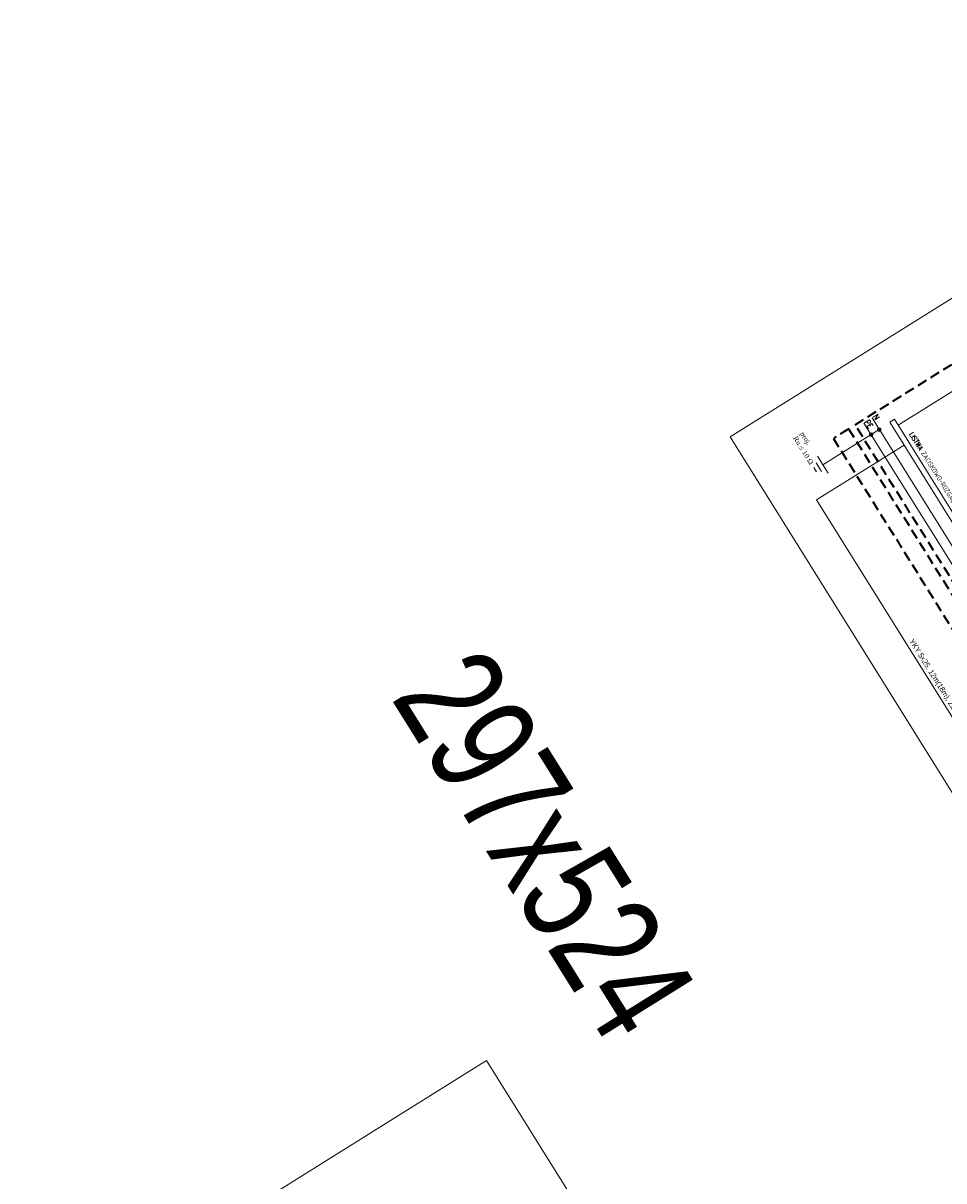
# Model space of a CAD drawing. Header units: metres. Extents: x 0 to 8443948, y 0 to 5887002.
# Tile 212 of 256: x 8443149 to 8443385, y 5886533 to 5886830. Entities that reach past the tile are written whole.
import ezdxf

# ---------------------------------------------------------------- set-up
doc = ezdxf.new("R2010")
doc.units = ezdxf.units.M
doc.header["$MEASUREMENT"] = 0
doc.linetypes.add('DASHED', pattern=[19.05, 12.7, -6.35])
doc.layers.add('- ABM', color=200, linetype='CONTINUOUS', lineweight=30)
doc.styles.add('ROMAND', font='ROMAND.SHX')
doc.styles.get("Standard").update_dxf_attribs({"font": 'Working1250', "width": 0.75})

msp = doc.modelspace()

# ---------------------------------------------------------------- hatches: boundary and pattern name
at = {"layer": '- ABM', "lineweight": 9}
for points in [[(8443366.873, 5886724.038, 1), (8443366.373, 5886724.838, 1)], [(8443368.966, 5886725.345, 1), (8443368.467, 5886726.146, 1)]]:
    msp.add_hatch(color=1, dxfattribs=at).paths.add_polyline_path(points)

# ---------------------------------------------------------------- linework, layer by layer
at = {"layer": '- ABM', "color": 7, "lineweight": 0}
for p, q in [((8443500.12, 5886829.814), (8443330.469, 5886723.896)), ((8443330.469, 5886723.896), (8443540.012, 5886388.268))]:
    msp.add_line(p, q, dxfattribs=at)
at = {"layer": '- ABM', "color": 1, "lineweight": 9}
for p, q in [((8443399.684, 5886671.484), (8443364.768, 5886727.41)), ((8443401.778, 5886672.791), (8443366.861, 5886728.717))]:
    msp.add_line(p, q, dxfattribs=at)
at = {"layer": '- ABM', "color": 1, "linetype": 'ByBlock', "lineweight": 9}
for p, q in [((8443368.717, 5886725.745), (8443354.263, 5886716.721)), ((8443368.717, 5886725.745), (8443354.263, 5886716.721)), ((8443355.631, 5886714.53), (8443352.886, 5886718.925)), ((8443355.631, 5886714.53), (8443352.886, 5886718.925)), ((8443352.6, 5886714.928), (8443351.914, 5886716.027)), ((8443352.6, 5886714.928), (8443351.914, 5886716.027)), ((8443353.944, 5886715.004), (8443352.572, 5886717.202)), ((8443353.944, 5886715.004), (8443352.572, 5886717.202)), ((8443352.648, 5886707.711), (8443413.797, 5886609.766))]:
    msp.add_line(p, q, dxfattribs=at)
at = {"layer": '- ABM', "color": 1, "linetype": 'DASHED', "lineweight": 35, "ltscale": 0.2}
for points in [[(8443411.572, 5886757.584), (8443449.839, 5886696.29), (8443400.788, 5886665.666), (8443362.52, 5886726.96)], [(8443356.944, 5886723.479), (8443408.805, 5886640.413), (8443412.736, 5886642.867), (8443360.875, 5886725.933)]]:
    msp.add_lwpolyline(points, close=True, dxfattribs=at)
at = {"layer": '- ABM', "color": 1, "linetype": 'ByBlock', "lineweight": 9}
for points in [[(8443373.578, 5886726.827), (8443403.961, 5886745.795)], [(8443352.648, 5886707.711), (8443375.096, 5886721.726)]]:
    msp.add_lwpolyline(points, dxfattribs=at)
msp.add_lwpolyline([(8443371.403, 5886727.641), (8443400.131, 5886681.627), (8443401.33, 5886682.376), (8443372.602, 5886728.39)], close=True, dxfattribs=at)
at = {"layer": '- ABM', "color": 7, "linetype": 'Continuous', "lineweight": 15}
msp.add_lwpolyline([(8443149.369, 5886489.991), (8443268.125, 5886564.134), (8443399.219, 5886354.158), (8443280.464, 5886280.015), (8443149.369, 5886489.991)], dxfattribs=at)
at = {"layer": '- ABM', "color": 1, "lineweight": 9}
for centre in [(8443366.623, 5886724.438), (8443368.717, 5886725.745)]:
    msp.add_circle(centre, 0.472, dxfattribs=at)

# ---------------------------------------------------------------- texts
at = {"layer": '- ABM', "color": 1, "lineweight": 9, "style": 'ROMAND', "text_generation_flag": 6, "width": 0.8}
for s, height, p in [('PE', 1.4689, (8443364.843, 5886727.669)), ('N', 1.469, (8443367.048, 5886729.056)), ('LISTWA ZACISKOWO-ROZGAŁĘŹNA L1; L2; L3; ', 1.27025, (8443376.313, 5886724.516))]:
    msp.add_text(s, height=height, rotation=121.97776, dxfattribs=at).set_placement(p)
at = {"layer": '- ABM', "color": 1, "lineweight": 9, "ltscale": 2, "insert": (8443349.446, 5886725.332), "char_height": 1.270253, "width": 12.91805, "attachment_point": 1, "rotation": 301.97776, "style": 'ROMAND'}
msp.add_mtext('{\\fTimes New Roman|b0|i0|c238|p18;proj. \\PRu \\fTimes New Roman|b0|i0|c0|p18;≤\\fTimes New Roman|b0|i0|c238|p18; 10 \\fTimes New Roman|b0|i0|c0|p18;Ω}', dxfattribs=at)
at = {"layer": '- ABM', "color": 1, "lineweight": 25, "insert": (8443377.527, 5886672.3), "char_height": 1.40928, "attachment_point": 1, "rotation": 301.97776, "style": 'ROMAND'}
msp.add_mtext_dynamic_manual_height_columns('{\\fArial Narrow|b0|i0|c238|p34;YKY 5x25, 12m(18m), ZZI 3 - ZZI 4}', width=34.67567, gutter_width=6, heights=[0], dxfattribs=at)
at = {"layer": '- ABM', "color": 3, "linetype": 'Continuous', "lineweight": 35, "insert": (8443266.721, 5886671.673), "char_height": 27.5, "attachment_point": 1, "rotation": 301.97776}
msp.add_mtext_dynamic_manual_height_columns('297x524', width=114.0212, gutter_width=12.5, heights=[0], dxfattribs=at)

doc.saveas('drawing.dxf')
